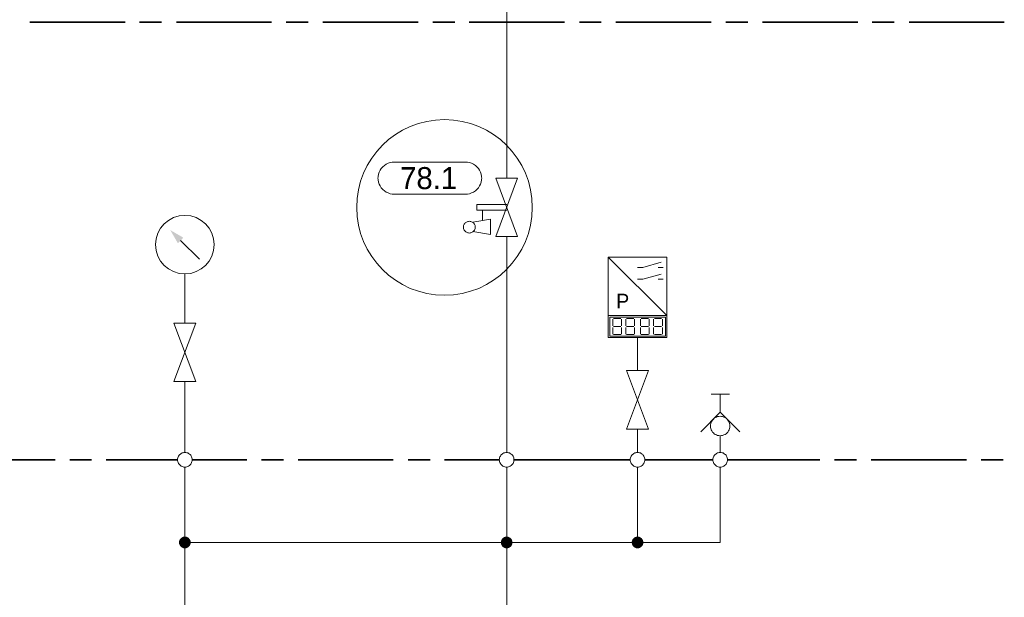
# Model space of a CAD drawing. Header units: millimetres. Extents: x 0 to 203, y 0 to 47.
# Tile 174 of 196: x 151.44 to 156.73, y 33.92 to 37.02. Entities that reach past the tile are written whole.
import ezdxf

# ---------------------------------------------------------------- set-up
doc = ezdxf.new("R2010")
doc.units = ezdxf.units.MM
for name, color, linetype in [('PDF_Geomertry', 7, 'Continuous'), ('PDF_Solid Fills', 7, 'Continuous'), ('PDF_Text', 7, 'Continuous')]:
    doc.layers.add(name, color=color, linetype=linetype)
doc.styles.add('PDF Arial', font='txt')

msp = doc.modelspace()

# ---------------------------------------------------------------- hatches: boundary and pattern name
at = {"layer": 'PDF_Solid Fills', "transparency": 33554559}
for points in [[(152.3277, 34.2096), (152.3004, 34.2257), (152.3027, 34.2285)], [(152.3277, 34.2096), (152.3027, 34.2285), (152.3054, 34.2318)], [(152.3277, 34.2096), (152.3054, 34.2318), (152.3088, 34.2346)], [(152.3277, 34.2096), (152.3088, 34.2346), (152.3124, 34.2368)], [(152.3277, 34.2096), (152.3124, 34.2368), (152.3157, 34.2388)], [(152.3277, 34.2096), (152.3157, 34.2388), (152.3193, 34.2401)], [(152.3277, 34.2096), (152.3193, 34.2401), (152.3235, 34.241)], [(152.3277, 34.2096), (152.3235, 34.241), (152.3277, 34.241)], [(152.3277, 34.2096), (152.3318, 34.241), (152.336, 34.2401)], [(152.3277, 34.2096), (152.3277, 34.241), (152.3318, 34.241)], [(152.3277, 34.2096), (152.336, 34.2401), (152.3402, 34.2388)], [(152.3277, 34.2096), (152.3402, 34.2388), (152.3435, 34.2368)], [(152.3277, 34.2096), (152.3435, 34.2368), (152.3471, 34.2346)], [(152.3277, 34.2096), (152.3471, 34.2346), (152.3499, 34.2318)], [(152.3277, 34.2096), (152.3499, 34.2318), (152.3527, 34.2285)], [(152.3277, 34.2096), (152.3527, 34.2285), (152.3546, 34.2257)], [(154.0568, 34.2096), (154.0296, 34.2257), (154.0318, 34.2285)], [(154.0568, 34.2096), (154.0318, 34.2285), (154.0346, 34.2318)], [(154.0568, 34.2096), (154.0346, 34.2318), (154.0374, 34.2346)], [(154.0568, 34.2096), (154.0374, 34.2346), (154.0407, 34.2368)], [(154.0568, 34.2096), (154.0407, 34.2368), (154.0443, 34.2388)], [(154.0568, 34.2096), (154.0443, 34.2388), (154.0485, 34.2401)], [(154.0568, 34.2096), (154.0485, 34.2401), (154.0527, 34.241)], [(154.0568, 34.2096), (154.0527, 34.241), (154.0568, 34.241)], [(154.0568, 34.2096), (154.061, 34.241), (154.0643, 34.2401)], [(154.0568, 34.2096), (154.0568, 34.241), (154.061, 34.241)], [(154.0568, 34.2096), (154.0643, 34.2401), (154.0685, 34.2388)], [(154.0568, 34.2096), (154.0685, 34.2388), (154.0721, 34.2368)], [(154.0568, 34.2096), (154.0721, 34.2368), (154.0754, 34.2346)], [(154.0568, 34.2096), (154.0754, 34.2346), (154.079, 34.2318)], [(154.0568, 34.2096), (154.079, 34.2318), (154.0818, 34.2285)], [(154.0568, 34.2096), (154.0818, 34.2285), (154.0838, 34.2257)], [(154.7602, 34.2096), (154.7324, 34.2257), (154.7352, 34.2285)], [(154.7602, 34.2096), (154.7352, 34.2285), (154.7379, 34.2318)], [(154.7602, 34.2096), (154.7379, 34.2318), (154.7407, 34.2346)], [(154.7602, 34.2096), (154.7407, 34.2346), (154.7443, 34.2368)], [(154.7602, 34.2096), (154.7443, 34.2368), (154.7477, 34.2388)], [(154.7602, 34.2096), (154.7477, 34.2388), (154.7518, 34.2401)], [(154.7602, 34.2096), (154.7518, 34.2401), (154.756, 34.241)], [(154.7602, 34.2096), (154.756, 34.241), (154.7602, 34.241)], [(154.7602, 34.2096), (154.7638, 34.241), (154.7679, 34.2401)], [(154.7602, 34.2096), (154.7602, 34.241), (154.7638, 34.241)], [(154.7602, 34.2096), (154.7679, 34.2401), (154.7721, 34.2388)], [(154.7602, 34.2096), (154.7721, 34.2388), (154.7754, 34.2368)], [(154.7602, 34.2096), (154.7754, 34.2368), (154.779, 34.2346)], [(154.7602, 34.2096), (154.779, 34.2346), (154.7824, 34.2318)], [(154.7602, 34.2096), (154.7824, 34.2318), (154.7846, 34.2285)], [(154.7602, 34.2096), (154.7846, 34.2285), (154.7874, 34.2257)], [(152.3277, 34.2096), (152.2963, 34.2138), (152.2971, 34.2179)], [(152.3277, 34.2096), (152.2963, 34.2096), (152.2963, 34.2138)], [(152.3277, 34.2096), (152.2963, 34.2054), (152.2963, 34.2096)], [(152.3277, 34.2096), (152.2971, 34.2013), (152.2963, 34.2054)], [(152.3277, 34.2096), (152.2971, 34.2179), (152.2985, 34.2215)], [(152.3277, 34.2096), (152.2985, 34.1979), (152.2971, 34.2013)], [(152.3277, 34.2096), (152.2985, 34.2215), (152.3004, 34.2257)], [(152.3277, 34.2096), (152.3004, 34.1938), (152.2985, 34.1979)], [(152.3277, 34.2096), (152.3027, 34.1901), (152.3004, 34.1938)], [(152.3277, 34.2096), (152.3054, 34.1874), (152.3027, 34.1901)], [(152.3277, 34.2096), (152.3088, 34.1846), (152.3054, 34.1874)], [(152.3277, 34.2096), (152.3124, 34.1826), (152.3088, 34.1846)], [(152.3277, 34.2096), (152.3157, 34.1804), (152.3124, 34.1826)], [(152.3277, 34.2096), (152.3193, 34.179), (152.3157, 34.1804)], [(152.3277, 34.2096), (152.3235, 34.1785), (152.3193, 34.179)], [(152.3277, 34.2096), (152.3277, 34.1785), (152.3235, 34.1785)], [(152.3277, 34.2096), (152.3546, 34.2257), (152.3568, 34.2215)], [(152.3277, 34.2096), (152.3568, 34.2215), (152.3582, 34.2179)], [(152.3277, 34.2096), (152.3582, 34.2179), (152.3588, 34.2138)], [(152.3277, 34.2096), (152.3588, 34.2138), (152.3588, 34.2096)], [(152.3277, 34.2096), (152.3318, 34.1785), (152.3277, 34.1785)], [(152.3277, 34.2096), (152.336, 34.179), (152.3318, 34.1785)], [(152.3277, 34.2096), (152.3402, 34.1804), (152.336, 34.179)], [(152.3277, 34.2096), (152.3435, 34.1826), (152.3402, 34.1804)], [(152.3277, 34.2096), (152.3471, 34.1846), (152.3435, 34.1826)], [(152.3277, 34.2096), (152.3499, 34.1874), (152.3471, 34.1846)], [(152.3277, 34.2096), (152.3527, 34.1901), (152.3499, 34.1874)], [(152.3277, 34.2096), (152.3546, 34.1938), (152.3527, 34.1901)], [(152.3277, 34.2096), (152.3568, 34.1979), (152.3546, 34.1938)], [(152.3277, 34.2096), (152.3582, 34.2013), (152.3568, 34.1979)], [(152.3277, 34.2096), (152.3588, 34.2054), (152.3582, 34.2013)], [(152.3277, 34.2096), (152.3588, 34.2096), (152.3588, 34.2054)], [(154.0568, 34.2096), (154.0249, 34.2096), (154.0254, 34.2138)], [(154.0568, 34.2096), (154.0254, 34.2054), (154.0249, 34.2096)], [(154.0568, 34.2096), (154.0254, 34.2138), (154.0263, 34.2179)], [(154.0568, 34.2096), (154.0263, 34.2013), (154.0254, 34.2054)], [(154.0568, 34.2096), (154.0263, 34.2179), (154.0277, 34.2215)], [(154.0568, 34.2096), (154.0277, 34.1979), (154.0263, 34.2013)], [(154.0568, 34.2096), (154.0277, 34.2215), (154.0296, 34.2257)], [(154.0568, 34.2096), (154.0296, 34.1938), (154.0277, 34.1979)], [(154.0568, 34.2096), (154.0318, 34.1901), (154.0296, 34.1938)], [(154.0568, 34.2096), (154.0346, 34.1874), (154.0318, 34.1901)], [(154.0568, 34.2096), (154.0374, 34.1846), (154.0346, 34.1874)], [(154.0568, 34.2096), (154.0407, 34.1826), (154.0374, 34.1846)], [(154.0568, 34.2096), (154.0443, 34.1804), (154.0407, 34.1826)], [(154.0568, 34.2096), (154.0485, 34.179), (154.0443, 34.1804)], [(154.0568, 34.2096), (154.0527, 34.1785), (154.0485, 34.179)], [(154.0568, 34.2096), (154.0568, 34.1785), (154.0527, 34.1785)], [(154.0568, 34.2096), (154.0838, 34.2257), (154.086, 34.2215)], [(154.0568, 34.2096), (154.086, 34.2215), (154.0865, 34.2179)], [(154.0568, 34.2096), (154.0865, 34.2179), (154.0879, 34.2138)], [(154.0568, 34.2096), (154.0879, 34.2138), (154.0879, 34.2096)], [(154.0568, 34.2096), (154.061, 34.1785), (154.0568, 34.1785)], [(154.0568, 34.2096), (154.0643, 34.179), (154.061, 34.1785)], [(154.0568, 34.2096), (154.0685, 34.1804), (154.0643, 34.179)], [(154.0568, 34.2096), (154.0721, 34.1826), (154.0685, 34.1804)], [(154.0568, 34.2096), (154.0754, 34.1846), (154.0721, 34.1826)], [(154.0568, 34.2096), (154.079, 34.1874), (154.0754, 34.1846)], [(154.0568, 34.2096), (154.0818, 34.1901), (154.079, 34.1874)], [(154.0568, 34.2096), (154.0838, 34.1938), (154.0818, 34.1901)], [(154.0568, 34.2096), (154.086, 34.1979), (154.0838, 34.1938)], [(154.0568, 34.2096), (154.0865, 34.2013), (154.086, 34.1979)], [(154.0568, 34.2096), (154.0879, 34.2054), (154.0865, 34.2013)], [(154.0568, 34.2096), (154.0879, 34.2096), (154.0879, 34.2054)], [(154.7602, 34.2096), (154.7282, 34.2096), (154.729, 34.2138)], [(154.7602, 34.2096), (154.729, 34.2054), (154.7282, 34.2096)], [(154.7602, 34.2096), (154.729, 34.2138), (154.7296, 34.2179)], [(154.7602, 34.2096), (154.7296, 34.2013), (154.729, 34.2054)], [(154.7602, 34.2096), (154.7296, 34.2179), (154.731, 34.2215)], [(154.7602, 34.2096), (154.731, 34.1979), (154.7296, 34.2013)], [(154.7602, 34.2096), (154.731, 34.2215), (154.7324, 34.2257)], [(154.7602, 34.2096), (154.7324, 34.1938), (154.731, 34.1979)], [(154.7602, 34.2096), (154.7352, 34.1901), (154.7324, 34.1938)], [(154.7602, 34.2096), (154.7379, 34.1874), (154.7352, 34.1901)], [(154.7602, 34.2096), (154.7407, 34.1846), (154.7379, 34.1874)], [(154.7602, 34.2096), (154.7443, 34.1826), (154.7407, 34.1846)], [(154.7602, 34.2096), (154.7477, 34.1804), (154.7443, 34.1826)], [(154.7602, 34.2096), (154.7518, 34.179), (154.7477, 34.1804)], [(154.7602, 34.2096), (154.756, 34.1785), (154.7518, 34.179)], [(154.7602, 34.2096), (154.7602, 34.1785), (154.756, 34.1785)], [(154.7602, 34.2096), (154.7874, 34.2257), (154.7888, 34.2215)], [(154.7602, 34.2096), (154.7888, 34.2215), (154.7902, 34.2179)], [(154.7602, 34.2096), (154.7902, 34.2179), (154.7907, 34.2138)], [(154.7602, 34.2096), (154.7907, 34.2138), (154.7915, 34.2096)], [(154.7602, 34.2096), (154.7638, 34.1785), (154.7602, 34.1785)], [(154.7602, 34.2096), (154.7679, 34.179), (154.7638, 34.1785)], [(154.7602, 34.2096), (154.7721, 34.1804), (154.7679, 34.179)], [(154.7602, 34.2096), (154.7754, 34.1826), (154.7721, 34.1804)], [(154.7602, 34.2096), (154.779, 34.1846), (154.7754, 34.1826)], [(154.7602, 34.2096), (154.7824, 34.1874), (154.779, 34.1846)], [(154.7602, 34.2096), (154.7846, 34.1901), (154.7824, 34.1874)], [(154.7602, 34.2096), (154.7874, 34.1938), (154.7846, 34.1901)], [(154.7602, 34.2096), (154.7888, 34.1979), (154.7874, 34.1938)], [(154.7602, 34.2096), (154.7902, 34.2013), (154.7888, 34.1979)], [(154.7602, 34.2096), (154.7907, 34.2054), (154.7902, 34.2013)], [(154.7602, 34.2096), (154.7915, 34.2096), (154.7907, 34.2054)]]:
    msp.add_hatch(color=256, dxfattribs=at).paths.add_polyline_path(points)

# ---------------------------------------------------------------- linework, layer by layer
at = {"layer": 'PDF_Geomertry', "lineweight": 15}
for points in [[(154.0568, 36.1665), (154.0568, 37.5415)], [(152.406, 35.7304), (152.3046, 35.8318)], [(154.0568, 34.6929), (154.0568, 35.8521)], [(154.6027, 35.4276), (154.6027, 35.3096), (154.9171, 35.3096), (154.9171, 35.4276), (154.6027, 35.7424)], [(154.7602, 35.6868), (154.7874, 35.6868), (154.886, 35.7146)], [(154.8699, 35.6868), (154.8977, 35.6868)], [(152.3277, 35.6513), (152.3277, 35.3882)], [(154.7602, 35.6243), (154.7874, 35.6243), (154.886, 35.6513)], [(154.8699, 35.6243), (154.8977, 35.6243)], [(154.6263, 35.3729), (154.6263, 35.4082)], [(154.6304, 35.4118), (154.6693, 35.4118)], [(154.6735, 35.4082), (154.6735, 35.3729)], [(154.6971, 35.3729), (154.6971, 35.4082)], [(154.7013, 35.4118), (154.7402, 35.4118)], [(154.7443, 35.4082), (154.7443, 35.3729)], [(154.7754, 35.3729), (154.7754, 35.4082)], [(154.7796, 35.4118), (154.8185, 35.4118)], [(154.8227, 35.4082), (154.8227, 35.3729)], [(154.8463, 35.3729), (154.8463, 35.4082)], [(154.8504, 35.4118), (154.8893, 35.4118)], [(154.8935, 35.4082), (154.8935, 35.3729)], [(154.6263, 35.329), (154.6263, 35.3646)], [(154.6304, 35.3687), (154.6693, 35.3687)], [(154.6735, 35.3646), (154.6735, 35.329)], [(154.6971, 35.329), (154.6971, 35.3646)], [(154.7013, 35.3687), (154.7402, 35.3687)], [(154.7443, 35.3646), (154.7443, 35.329)], [(154.7754, 35.329), (154.7754, 35.3646)], [(154.7796, 35.3687), (154.8185, 35.3687)], [(154.8227, 35.3646), (154.8227, 35.329)], [(154.8463, 35.329), (154.8463, 35.3646)], [(154.8504, 35.3687), (154.8893, 35.3687)], [(154.8935, 35.3646), (154.8935, 35.329)], [(154.6693, 35.3257), (154.6304, 35.3257)], [(154.7402, 35.3257), (154.7013, 35.3257)], [(154.7602, 35.3096), (154.7602, 35.1332)], [(154.8185, 35.3257), (154.7796, 35.3257)], [(154.8893, 35.3257), (154.8504, 35.3257)], [(152.3277, 35.0743), (152.3277, 34.6929)], [(155.1546, 35.0068), (155.2532, 35.0068)], [(155.204, 34.909), (155.204, 35.0068)], [(155.3088, 34.804), (155.204, 34.909), (155.099, 34.804)], [(154.7602, 34.8188), (154.7602, 34.6929)], [(155.204, 34.7826), (155.204, 34.7521), (155.204, 34.6929)], [(152.3277, 34.6146), (152.3277, 34.2096)], [(154.7602, 34.6146), (154.7602, 34.2096), (154.0568, 34.2096), (154.0568, 34.6146)], [(155.204, 34.6146), (155.204, 34.2096), (154.7602, 34.2096)], [(154.0568, 33.8443), (154.0568, 34.2096), (152.3277, 34.2096), (152.3277, 33.9035), (152.3277, 33.5888), (152.3277, 33.259)]]:
    msp.add_lwpolyline(points, dxfattribs=at)
at = {"layer": 'PDF_Geomertry', "lineweight": 35}
for points in [[(151.4943, 37.0035), (152.006, 37.0035)], [(152.0846, 37.0035), (152.2027, 37.0035)], [(152.2818, 37.0035), (152.7935, 37.0035)], [(152.8721, 37.0035), (152.9902, 37.0035)], [(153.0685, 37.0035), (153.5804, 37.0035)], [(153.6596, 37.0035), (153.7777, 37.0035)], [(153.856, 37.0035), (154.3679, 37.0035)], [(154.4471, 37.0035), (154.5652, 37.0035)], [(154.6435, 37.0035), (155.1554, 37.0035)], [(155.2338, 37.0035), (155.3527, 37.0035)], [(155.431, 37.0035), (155.9429, 37.0035)], [(156.0213, 37.0035), (156.1393, 37.0035)], [(156.2185, 37.0035), (156.7304, 37.0035)], [(151.2471, 34.6535), (151.6304, 34.6535)], [(151.7088, 34.6535), (151.8268, 34.6535)], [(151.9054, 34.6535), (152.2888, 34.6535)], [(152.3671, 34.6535), (152.661, 34.6535)], [(152.7393, 34.6535), (152.8574, 34.6535)], [(152.936, 34.6535), (153.4477, 34.6535)], [(153.5268, 34.6535), (153.6449, 34.6535)], [(153.7235, 34.6535), (154.0171, 34.6535)], [(154.0957, 34.6535), (154.7207, 34.6535)], [(154.799, 34.6535), (155.1643, 34.6535)], [(155.2429, 34.6535), (155.7393, 34.6535)], [(155.8179, 34.6535), (155.936, 34.6535)], [(156.0152, 34.6535), (156.5268, 34.6535)], [(156.6054, 34.6535), (156.7235, 34.6535)]]:
    msp.add_lwpolyline(points, dxfattribs=at)
at = {"layer": 'PDF_Geomertry', "lineweight": 15}
for points in [[(153.8346, 36.2526), (153.8463, 36.2521), (153.8574, 36.2499), (153.8685, 36.2457), (153.879, 36.241), (153.8888, 36.2346), (153.8971, 36.2271), (153.9046, 36.2179), (153.911, 36.2082), (153.9165, 36.1979), (153.9199, 36.1874), (153.9221, 36.1757), (153.9227, 36.1646), (153.9227, 36.1679), (153.9221, 36.1568), (153.9199, 36.1451), (153.9165, 36.1346), (153.911, 36.1243), (153.9046, 36.1146), (153.8971, 36.1054), (153.8888, 36.0979), (153.879, 36.0915), (153.8685, 36.0868), (153.8574, 36.0826), (153.8463, 36.0804), (153.8346, 36.0799), (153.4532, 36.0799), (153.4421, 36.0804), (153.4304, 36.0826), (153.4199, 36.0868), (153.4096, 36.0915), (153.3999, 36.0979), (153.3907, 36.1054), (153.3832, 36.1146), (153.3768, 36.1243), (153.3721, 36.1346), (153.3679, 36.1451), (153.3657, 36.1568), (153.3652, 36.1679), (153.3652, 36.1646), (153.3657, 36.1757), (153.3679, 36.1874), (153.3721, 36.1979), (153.3768, 36.2082), (153.3832, 36.2179), (153.3907, 36.2271), (153.3999, 36.2346), (153.4096, 36.241), (153.4199, 36.2457), (153.4304, 36.2499), (153.4421, 36.2521), (153.4532, 36.2526), (153.8346, 36.2526)], [(154.6027, 35.4276), (154.9171, 35.4276), (154.9171, 35.7424), (154.6027, 35.7424), (154.6027, 35.4276)], [(154.611, 35.4201), (154.9096, 35.4201), (154.9096, 35.3174), (154.611, 35.3174), (154.611, 35.4201)], [(152.2685, 35.0743), (152.3865, 35.3882), (152.2685, 35.3882), (152.3865, 35.0743), (152.2685, 35.0743)], [(154.7013, 34.8188), (154.8185, 35.1332), (154.7013, 35.1332), (154.8185, 34.8188), (154.7013, 34.8188)], [(155.256, 34.8346), (155.256, 34.8415), (155.2546, 34.8485), (155.2527, 34.8549), (155.249, 34.861), (155.2457, 34.8665), (155.2407, 34.8721), (155.236, 34.8763), (155.2304, 34.8804), (155.224, 34.8832), (155.2171, 34.8854), (155.211, 34.8868), (155.204, 34.8874), (155.1971, 34.8868), (155.1902, 34.8854), (155.1838, 34.8832), (155.1777, 34.8804), (155.1721, 34.8763), (155.1671, 34.8721), (155.1624, 34.8665), (155.1588, 34.861), (155.1554, 34.8549), (155.1532, 34.8485), (155.1518, 34.8415), (155.1513, 34.8346), (155.1518, 34.8276), (155.1532, 34.8215), (155.1554, 34.8146), (155.1588, 34.809), (155.1624, 34.8026), (155.1671, 34.7979), (155.1721, 34.7929), (155.1777, 34.7896), (155.1838, 34.7868), (155.1902, 34.784), (155.1971, 34.7832), (155.204, 34.7826), (155.211, 34.7832), (155.2171, 34.784), (155.224, 34.7868), (155.2304, 34.7896), (155.236, 34.7929), (155.2407, 34.7979), (155.2457, 34.8026), (155.249, 34.809), (155.2527, 34.8146), (155.2546, 34.8215), (155.256, 34.8276), (155.256, 34.8346)], [(152.3671, 34.6535), (152.3665, 34.659), (152.3657, 34.6638), (152.3638, 34.6688), (152.3615, 34.6735), (152.3588, 34.6776), (152.3554, 34.6813), (152.3518, 34.6846), (152.3471, 34.6874), (152.3429, 34.6901), (152.3379, 34.6915), (152.3332, 34.6924), (152.3277, 34.6929), (152.3227, 34.6924), (152.3179, 34.6915), (152.3129, 34.6901), (152.3082, 34.6874), (152.304, 34.6846), (152.2999, 34.6813), (152.2963, 34.6776), (152.2935, 34.6735), (152.2915, 34.6688), (152.2902, 34.6638), (152.2888, 34.659), (152.2888, 34.6535), (152.2888, 34.6485), (152.2902, 34.6437), (152.2915, 34.6388), (152.2935, 34.634), (152.2963, 34.6299), (152.2999, 34.6257), (152.304, 34.6221), (152.3082, 34.6193), (152.3129, 34.6174), (152.3179, 34.616), (152.3227, 34.6146), (152.3277, 34.6146), (152.3332, 34.6146), (152.3379, 34.616), (152.3429, 34.6174), (152.3471, 34.6193), (152.3518, 34.6221), (152.3554, 34.6257), (152.3588, 34.6299), (152.3615, 34.634), (152.3638, 34.6388), (152.3657, 34.6437), (152.3665, 34.6485), (152.3671, 34.6535)], [(154.0957, 34.6535), (154.0957, 34.659), (154.0943, 34.6638), (154.0929, 34.6688), (154.0907, 34.6735), (154.0879, 34.6776), (154.0846, 34.6813), (154.0804, 34.6846), (154.0763, 34.6874), (154.0713, 34.6901), (154.0665, 34.6915), (154.0615, 34.6924), (154.0568, 34.6929), (154.0513, 34.6924), (154.0463, 34.6915), (154.0415, 34.6901), (154.0365, 34.6874), (154.0324, 34.6846), (154.029, 34.6813), (154.0254, 34.6776), (154.0227, 34.6735), (154.0199, 34.6688), (154.0185, 34.6638), (154.0179, 34.659), (154.0171, 34.6535), (154.0179, 34.6485), (154.0185, 34.6437), (154.0199, 34.6388), (154.0227, 34.634), (154.0254, 34.6299), (154.029, 34.6257), (154.0324, 34.6221), (154.0365, 34.6193), (154.0415, 34.6174), (154.0463, 34.616), (154.0513, 34.6146), (154.0568, 34.6146), (154.0615, 34.6146), (154.0665, 34.616), (154.0713, 34.6174), (154.0763, 34.6193), (154.0804, 34.6221), (154.0846, 34.6257), (154.0879, 34.6299), (154.0907, 34.634), (154.0929, 34.6388), (154.0943, 34.6437), (154.0957, 34.6485), (154.0957, 34.6535)], [(154.799, 34.6535), (154.799, 34.659), (154.7977, 34.6638), (154.7963, 34.6688), (154.7943, 34.6735), (154.7907, 34.6776), (154.7879, 34.6813), (154.7838, 34.6846), (154.7796, 34.6874), (154.7749, 34.6901), (154.7699, 34.6915), (154.7652, 34.6924), (154.7602, 34.6929), (154.7546, 34.6924), (154.7499, 34.6915), (154.7449, 34.6901), (154.7402, 34.6874), (154.736, 34.6846), (154.7324, 34.6813), (154.729, 34.6776), (154.7263, 34.6735), (154.7235, 34.6688), (154.7221, 34.6638), (154.7207, 34.659), (154.7207, 34.6535), (154.7207, 34.6485), (154.7221, 34.6437), (154.7235, 34.6388), (154.7263, 34.634), (154.729, 34.6299), (154.7324, 34.6257), (154.736, 34.6221), (154.7402, 34.6193), (154.7449, 34.6174), (154.7499, 34.616), (154.7546, 34.6146), (154.7602, 34.6146), (154.7652, 34.6146), (154.7699, 34.616), (154.7749, 34.6174), (154.7796, 34.6193), (154.7838, 34.6221), (154.7879, 34.6257), (154.7907, 34.6299), (154.7943, 34.634), (154.7963, 34.6388), (154.7977, 34.6437), (154.799, 34.6485), (154.799, 34.6535)], [(155.2429, 34.6535), (155.2429, 34.659), (155.2421, 34.6638), (155.2402, 34.6688), (155.2379, 34.6735), (155.2352, 34.6776), (155.2318, 34.6813), (155.2277, 34.6846), (155.2235, 34.6874), (155.2193, 34.6901), (155.2143, 34.6915), (155.2088, 34.6924), (155.204, 34.6929), (155.1985, 34.6924), (155.1935, 34.6915), (155.1888, 34.6901), (155.1846, 34.6874), (155.1796, 34.6846), (155.1763, 34.6813), (155.1727, 34.6776), (155.1699, 34.6735), (155.1679, 34.6688), (155.1657, 34.6638), (155.1652, 34.659), (155.1643, 34.6535), (155.1652, 34.6485), (155.1657, 34.6437), (155.1679, 34.6388), (155.1699, 34.634), (155.1727, 34.6299), (155.1763, 34.6257), (155.1796, 34.6221), (155.1846, 34.6193), (155.1888, 34.6174), (155.1935, 34.616), (155.1985, 34.6146), (155.204, 34.6146), (155.2088, 34.6146), (155.2143, 34.616), (155.2193, 34.6174), (155.2235, 34.6193), (155.2277, 34.6221), (155.2318, 34.6257), (155.2352, 34.6299), (155.2379, 34.634), (155.2402, 34.6388), (155.2421, 34.6437), (155.2429, 34.6485), (155.2429, 34.6535)]]:
    msp.add_lwpolyline(points, close=True, dxfattribs=at)
at = {"layer": 'PDF_Geomertry', "color": 1, "lineweight": 15}
for points in [[(153.9977, 35.8521), (154.1157, 36.1665), (153.9977, 36.1665), (154.1157, 35.8521), (153.9977, 35.8521)], [(153.8874, 35.9035), (153.8874, 35.9068), (153.8865, 35.911), (153.8852, 35.9151), (153.8832, 35.9188), (153.881, 35.9221), (153.8782, 35.9257), (153.8754, 35.9276), (153.8721, 35.9304), (153.8679, 35.9318), (153.8643, 35.9332), (153.8602, 35.934), (153.856, 35.9346), (153.8518, 35.934), (153.8477, 35.9332), (153.8443, 35.9318), (153.8407, 35.9304), (153.8374, 35.9276), (153.8338, 35.9257), (153.831, 35.9221), (153.829, 35.9188), (153.8268, 35.9151), (153.8254, 35.911), (153.8249, 35.9068), (153.8249, 35.9035), (153.8249, 35.8993), (153.8254, 35.8951), (153.8268, 35.891), (153.829, 35.8874), (153.831, 35.884), (153.8338, 35.8813), (153.8374, 35.8785), (153.8407, 35.8757), (153.8443, 35.8743), (153.8477, 35.8729), (153.8518, 35.8721), (153.856, 35.8715), (153.8602, 35.8721), (153.8643, 35.8729), (153.8679, 35.8743), (153.8721, 35.8757), (153.8754, 35.8785), (153.8782, 35.8813), (153.881, 35.884), (153.8832, 35.8874), (153.8852, 35.891), (153.8865, 35.8951), (153.8874, 35.8993), (153.8874, 35.9035)]]:
    msp.add_lwpolyline(points, close=True, dxfattribs=at)
for points in [[(154.0568, 35.9937), (153.8957, 35.9937), (153.8957, 36.0249), (154.0568, 36.0249)], [(153.9268, 35.9382), (153.9268, 35.9937)], [(153.8754, 35.8799), (153.9699, 35.8638), (153.9699, 35.9465), (153.8754, 35.9304)]]:
    msp.add_lwpolyline(points, dxfattribs=at)
at = {"layer": 'PDF_Geomertry', "lineweight": 0}
for points in [[(152.3124, 34.2096), (152.3124, 34.2076), (152.3124, 34.2054), (152.3129, 34.2035), (152.3143, 34.2021), (152.3152, 34.1999), (152.3165, 34.1985), (152.3179, 34.1971), (152.3199, 34.1957), (152.3221, 34.1951), (152.3235, 34.1943), (152.3254, 34.1938), (152.3277, 34.1938), (152.3296, 34.1938), (152.3318, 34.1943), (152.3338, 34.1951), (152.336, 34.1957), (152.3374, 34.1971), (152.3388, 34.1985), (152.3402, 34.1999), (152.3415, 34.2021), (152.3421, 34.2035), (152.3429, 34.2054), (152.3435, 34.2076), (152.3435, 34.2096), (152.3435, 34.2118), (152.3429, 34.2138), (152.3421, 34.216), (152.3415, 34.2174), (152.3402, 34.2193), (152.3388, 34.2207), (152.3374, 34.2221), (152.336, 34.2229), (152.3338, 34.2243), (152.3318, 34.2249), (152.3296, 34.2249), (152.3277, 34.2257), (152.3254, 34.2249), (152.3235, 34.2249), (152.3221, 34.2243), (152.3199, 34.2229), (152.3179, 34.2221), (152.3165, 34.2207), (152.3152, 34.2193), (152.3143, 34.2174), (152.3129, 34.216), (152.3124, 34.2138), (152.3124, 34.2118), (152.3124, 34.2096)], [(154.0407, 34.2096), (154.0407, 34.2076), (154.0415, 34.2054), (154.0421, 34.2035), (154.0429, 34.2021), (154.0443, 34.1999), (154.0457, 34.1985), (154.0471, 34.1971), (154.0485, 34.1957), (154.0504, 34.1951), (154.0527, 34.1943), (154.0546, 34.1938), (154.0568, 34.1938), (154.0588, 34.1938), (154.061, 34.1943), (154.0624, 34.1951), (154.0643, 34.1957), (154.0665, 34.1971), (154.0679, 34.1985), (154.0693, 34.1999), (154.0699, 34.2021), (154.0713, 34.2035), (154.0721, 34.2054), (154.0721, 34.2076), (154.0721, 34.2096), (154.0721, 34.2118), (154.0721, 34.2138), (154.0713, 34.216), (154.0699, 34.2174), (154.0693, 34.2193), (154.0679, 34.2207), (154.0665, 34.2221), (154.0643, 34.2229), (154.0624, 34.2243), (154.061, 34.2249), (154.0588, 34.2249), (154.0568, 34.2257), (154.0546, 34.2249), (154.0527, 34.2249), (154.0504, 34.2243), (154.0485, 34.2229), (154.0471, 34.2221), (154.0457, 34.2207), (154.0443, 34.2193), (154.0429, 34.2174), (154.0421, 34.216), (154.0415, 34.2138), (154.0407, 34.2118), (154.0407, 34.2096)], [(154.7443, 34.2096), (154.7443, 34.2076), (154.7449, 34.2054), (154.7457, 34.2035), (154.7463, 34.2021), (154.7477, 34.1999), (154.749, 34.1985), (154.7504, 34.1971), (154.7518, 34.1957), (154.754, 34.1951), (154.756, 34.1943), (154.7582, 34.1938), (154.7602, 34.1938), (154.7615, 34.1938), (154.7638, 34.1943), (154.7657, 34.1951), (154.7679, 34.1957), (154.7693, 34.1971), (154.7713, 34.1985), (154.7721, 34.1999), (154.7735, 34.2021), (154.774, 34.2035), (154.7749, 34.2054), (154.7754, 34.2076), (154.7754, 34.2096), (154.7754, 34.2118), (154.7749, 34.2138), (154.774, 34.216), (154.7735, 34.2174), (154.7721, 34.2193), (154.7713, 34.2207), (154.7693, 34.2221), (154.7679, 34.2229), (154.7657, 34.2243), (154.7638, 34.2249), (154.7615, 34.2249), (154.7602, 34.2257), (154.7582, 34.2249), (154.756, 34.2249), (154.754, 34.2243), (154.7518, 34.2229), (154.7504, 34.2221), (154.749, 34.2207), (154.7477, 34.2193), (154.7463, 34.2174), (154.7457, 34.216), (154.7449, 34.2138), (154.7443, 34.2118), (154.7443, 34.2096)]]:
    msp.add_lwpolyline(points, close=True, dxfattribs=at)
at = {"layer": 'PDF_Geomertry', "color": 1, "lineweight": 15}
msp.add_circle((153.7226, 36.009), 0.4717, dxfattribs=at)
at = {"layer": 'PDF_Geomertry', "lineweight": 15}
msp.add_circle((152.3279, 35.809), 0.1573, dxfattribs=at)
at = {"layer": 'PDF_Solid Fills', "transparency": 33554559}
msp.add_solid([(152.2902, 35.8165), (152.3193, 35.8465), (152.2902, 35.8165), (152.249, 35.8874)], dxfattribs=at)

# ---------------------------------------------------------------- texts
at = {"layer": 'PDF_Text', "attachment_point": 7, "style": 'PDF Arial'}
for s, insert, char_height in [('78.1', (153.4838, 36.1056), 0.11811), ('P', (154.6449, 35.4665), 0.0787)]:
    msp.add_mtext(s, dxfattribs=dict(at, insert=insert, char_height=char_height))

doc.saveas('drawing.dxf')
